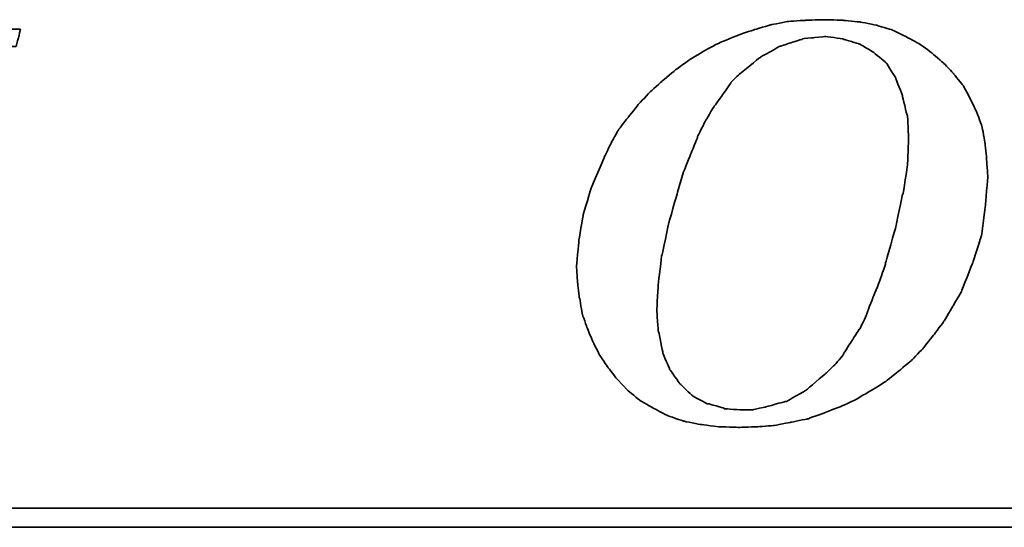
# Model space of a CAD drawing. Header units: millimetres. Extents: x -136 to 162, y 11 to 137.
# Tile 34 of 50: x -52.88 to -50.41, y 61.1 to 62.38. Entities that reach past the tile are written whole.
import ezdxf

# ---------------------------------------------------------------- set-up
doc = ezdxf.new("R2010")
doc.units = ezdxf.units.MM
doc.header["$LTSCALE"] = 0.1
doc.layers.add('DIM', color=4, linetype='CONTINUOUS')
doc.layers.add('layer 1', color=7, linetype='CONTINUOUS')

# ---------------------------------------------------------------- blocks, each defined once
blk = doc.blocks.new('TBI MOTION logo(完整正式版)')
at = {"layer": 'layer 1', "color": 22, "lineweight": 35}
for points, knots in [([(-11.34375, -6.98375), (-11.34375, -6.98375), (-10.91375, -7.43875), (-10.91375, -7.43875), (-10.91375, -7.43875), (-10.91375, -7.43875), (-10.38625, -7.87125), (-10.38625, -7.87125), (-10.38625, -7.87125), (-10.38625, -7.87125), (-9.81125, -8.20375), (-9.81125, -8.20375), (-9.81125, -8.20375), (-9.81125, -8.20375), (-9.21125, -8.51875), (-9.21125, -8.51875), (-9.21125, -8.51875), (-9.21125, -8.51875), (-8.51625, -8.75875), (-8.51625, -8.75875), (-8.51625, -8.75875), (-8.51625, -8.75875), (-7.77125, -8.90375), (-7.77125, -8.90375), (-7.77125, -8.90375), (-7.77125, -8.90375), (-6.97875, -8.99875), (-6.97875, -8.99875), (-6.97875, -8.99875), (-6.97875, -8.99875), (-6.14125, -9.02375), (-6.14125, -9.02375), (-6.14125, -9.02375), (-6.14125, -9.02375), (-5.37125, -8.99875), (-5.37125, -8.99875), (-5.37125, -8.99875), (-5.37125, -8.99875), (-4.65375, -8.94875), (-4.65375, -8.94875), (-4.65375, -8.94875), (-4.65375, -8.94875), (-3.93375, -8.80625), (-3.93375, -8.80625), (-3.93375, -8.80625), (-3.93375, -8.80625), (-3.21375, -8.66375), (-3.21375, -8.66375), (-3.21375, -8.66375), (-3.21375, -8.66375), (-2.49375, -8.39875), (-2.49375, -8.39875), (-2.49375, -8.39875), (-2.49375, -8.39875), (-1.79875, -8.13375), (-1.79875, -8.13375), (-1.79875, -8.13375), (-1.79875, -8.13375), (-1.17375, -7.84375), (-1.17375, -7.84375), (-1.17375, -7.84375), (-1.17375, -7.84375), (-0.52375, -7.46375), (-0.52375, -7.46375), (-0.52375, -7.46375), (-0.52375, -7.46375), (0.10124, -7.07875), (0.10124, -7.07875), (0.10124, -7.07875), (0.10124, -7.07875), (0.67625, -6.62375), (0.67625, -6.62375), (0.67625, -6.62375), (0.67625, -6.62375), (1.24874, -6.14375), (1.24874, -6.14375), (1.24874, -6.14375), (1.24874, -6.14375), (1.72874, -5.64125), (1.72874, -5.64125), (1.72874, -5.64125), (1.72874, -5.64125), (2.18624, -5.06375), (2.18624, -5.06375), (2.18624, -5.06375), (2.18624, -5.06375), (2.61625, -4.48874), (2.61625, -4.48874), (2.61625, -4.48874), (2.61625, -4.48874), (3.00125, -3.83874), (3.00125, -3.83874), (3.00125, -3.83874), (3.00125, -3.83874), (3.36124, -3.21374), (3.36124, -3.21374), (3.36124, -3.21374), (3.36124, -3.21374), (3.84374, -1.99125), (3.84374, -1.99125), (3.84374, -1.99125), (3.84374, -1.99125), (4.22625, -0.81875), (4.22625, -0.81875), (4.22625, -0.81875), (4.22625, -0.81875), (4.39125, 0.45624), (4.39125, 0.45624), (4.39125, 0.45624), (4.39125, 0.45624), (4.48874, 1.70124), (4.48874, 1.70124), (4.48874, 1.70124), (4.48874, 1.70124), (4.43874, 2.44625), (4.43874, 2.44625), (4.43874, 2.44625), (4.43874, 2.44625), (4.36874, 3.14125), (4.36874, 3.14125), (4.36874, 3.14125), (4.36874, 3.14125), (4.25125, 3.81125), (4.25125, 3.81125), (4.25125, 3.81125), (4.25125, 3.81125), (4.03124, 4.41125), (4.03124, 4.41125), (4.03124, 4.41125), (4.03124, 4.41125), (3.74374, 5.01125), (3.74374, 5.01125), (3.74374, 5.01125), (3.74374, 5.01125), (3.43124, 5.58875), (3.43124, 5.58875), (3.43124, 5.58875), (3.43124, 5.58875), (3.02625, 6.09125), (3.02625, 6.09125), (3.02625, 6.09125), (3.02625, 6.09125), (2.59374, 6.54875), (2.59374, 6.54875), (2.59374, 6.54875), (2.59374, 6.54875), (2.09124, 6.98125), (2.09124, 6.98125), (2.09124, 6.98125), (2.09124, 6.98125), (1.56124, 7.36625), (1.56124, 7.36625), (1.56124, 7.36625), (1.56124, 7.36625), (0.98624, 7.67625), (0.98624, 7.67625), (0.98624, 7.67625), (0.98624, 7.67625), (0.38624, 7.96375), (0.38624, 7.96375), (0.38624, 7.96375), (0.38624, 7.96375), (-0.25875, 8.15625), (-0.25875, 8.15625), (-0.25875, 8.15625), (-0.25875, 8.15625), (-0.98125, 8.30125), (-0.98125, 8.30125), (-0.98125, 8.30125), (-0.98125, 8.30125), (-1.70124, 8.37125), (-1.70124, 8.37125), (-1.70124, 8.37125), (-1.70124, 8.37125), (-2.49375, 8.39624), (-2.49375, 8.39624), (-2.49375, 8.39624), (-2.49375, 8.39624), (-3.28625, 8.37125), (-3.28625, 8.37125), (-3.28625, 8.37125), (-3.28625, 8.37125), (-4.05125, 8.32125), (-4.05125, 8.32125), (-4.05125, 8.32125), (-4.05125, 8.32125), (-4.77375, 8.18125), (-4.77375, 8.18125), (-4.77375, 8.18125), (-4.77375, 8.18125), (-5.51625, 7.96375), (-5.51625, 7.96375), (-5.51625, 7.96375), (-5.51625, 7.96375), (-6.21125, 7.72625), (-6.21125, 7.72625), (-6.21125, 7.72625), (-6.21125, 7.72625), (-6.92875, 7.43625), (-6.92875, 7.43625), (-6.92875, 7.43625), (-6.92875, 7.43625), (-7.57875, 7.10125), (-7.57875, 7.10125), (-7.57875, 7.10125), (-7.57875, 7.10125), (-8.24875, 6.69125), (-8.24875, 6.69125), (-8.24875, 6.69125), (-8.24875, 6.69125), (-8.84875, 6.26125), (-8.84875, 6.26125), (-8.84875, 6.26125), (-8.84875, 6.26125), (-9.42625, 5.78125), (-9.42625, 5.78125), (-9.42625, 5.78125), (-9.42625, 5.78125), (-9.95375, 5.30125), (-9.95375, 5.30125), (-9.95375, 5.30125), (-9.95375, 5.30125), (-10.43375, 4.79624), (-10.43375, 4.79624), (-10.43375, 4.79624), (-10.43375, 4.79624), (-10.88875, 4.22125), (-10.88875, 4.22125), (-10.88875, 4.22125), (-10.88875, 4.22125), (-11.29875, 3.69375), (-11.29875, 3.69375), (-11.29875, 3.69375), (-11.29875, 3.69375), (-11.63375, 3.09125), (-11.63375, 3.09125), (-11.63375, 3.09125), (-11.63375, 3.09125), (-11.91875, 2.49625), (-11.91875, 2.49625), (-11.91875, 2.49625), (-11.91875, 2.49625), (-12.44875, 1.24625), (-12.44875, 1.24625), (-12.44875, 1.24625), (-12.44875, 1.24625), (-12.80875, 0.06874), (-12.80875, 0.06874), (-12.80875, 0.06874), (-12.80875, 0.06874), (-12.99875, -1.07875), (-12.99875, -1.07875), (-12.99875, -1.07875), (-12.99875, -1.07875), (-13.09375, -2.18375), (-13.09375, -2.18375), (-13.09375, -2.18375), (-13.09375, -2.18375), (-13.04875, -2.85375), (-13.04875, -2.85375), (-13.04875, -2.85375), (-13.04875, -2.85375), (-12.97375, -3.50375), (-12.97375, -3.50375), (-12.97375, -3.50375), (-12.97375, -3.50375), (-12.95375, -3.50375), (-12.95375, -3.50375), (-12.95375, -3.50375), (-12.95375, -3.50375), (-12.85375, -4.17375), (-12.85375, -4.17375), (-12.85375, -4.17375), (-12.85375, -4.17375), (-12.63875, -4.77624), (-12.63875, -4.77624), (-12.63875, -4.77624), (-12.63875, -4.77624), (-12.39875, -5.35125), (-12.39875, -5.35125), (-12.39875, -5.35125), (-12.39875, -5.35125), (-12.11375, -5.92875), (-12.11375, -5.92875), (-12.11375, -5.92875), (-12.11375, -5.92875), (-11.75375, -6.45375), (-11.75375, -6.45375), (-11.75375, -6.45375), (-11.75375, -6.45375), (-11.34375, -6.98375), (-11.34375, -6.98375)], [0, 0, 0, 0, 0.01369863, 0.01369863, 0.01369863, 0.01369864, 0.02739726, 0.02739726, 0.02739726, 0.02739727, 0.04109589, 0.04109589, 0.04109589, 0.0410959, 0.05479452, 0.05479452, 0.05479452, 0.05479453, 0.06849315, 0.06849315, 0.06849315, 0.06849316, 0.08219178, 0.08219178, 0.08219178, 0.08219179, 0.09589041, 0.09589041, 0.09589041, 0.09589042, 0.10958904, 0.10958904, 0.10958904, 0.10958905, 0.12328767, 0.12328767, 0.12328767, 0.12328768, 0.1369863, 0.1369863, 0.1369863, 0.13698631, 0.15068493, 0.15068493, 0.15068493, 0.15068494, 0.16438356, 0.16438356, 0.16438356, 0.16438357, 0.17808219, 0.17808219, 0.17808219, 0.1780822, 0.19178082, 0.19178082, 0.19178082, 0.19178083, 0.20547945, 0.20547945, 0.20547945, 0.20547946, 0.21917808, 0.21917808, 0.21917808, 0.21917809, 0.23287671, 0.23287671, 0.23287671, 0.23287672, 0.24657534, 0.24657534, 0.24657534, 0.24657535, 0.26027397, 0.26027397, 0.26027397, 0.26027398, 0.2739726, 0.2739726, 0.2739726, 0.27397261, 0.28767123, 0.28767123, 0.28767123, 0.28767124, 0.30136986, 0.30136986, 0.30136986, 0.30136987, 0.31506849, 0.31506849, 0.31506849, 0.3150685, 0.32876712, 0.32876712, 0.32876712, 0.32876713, 0.34246575, 0.34246575, 0.34246575, 0.34246576, 0.35616438, 0.35616438, 0.35616438, 0.35616439, 0.36986301, 0.36986301, 0.36986301, 0.36986302, 0.38356164, 0.38356164, 0.38356164, 0.38356165, 0.39726027, 0.39726027, 0.39726027, 0.39726028, 0.4109589, 0.4109589, 0.4109589, 0.41095891, 0.42465753, 0.42465753, 0.42465753, 0.42465754, 0.43835616, 0.43835616, 0.43835616, 0.43835617, 0.45205479, 0.45205479, 0.45205479, 0.4520548, 0.46575342, 0.46575342, 0.46575342, 0.46575343, 0.47945205, 0.47945205, 0.47945205, 0.47945206, 0.49315068, 0.49315068, 0.49315068, 0.49315069, 0.50684932, 0.50684932, 0.50684932, 0.50684933, 0.52054795, 0.52054795, 0.52054795, 0.52054796, 0.53424658, 0.53424658, 0.53424658, 0.53424659, 0.54794521, 0.54794521, 0.54794521, 0.54794522, 0.56164384, 0.56164384, 0.56164384, 0.56164385, 0.57534247, 0.57534247, 0.57534247, 0.57534248, 0.5890411, 0.5890411, 0.5890411, 0.58904111, 0.60273973, 0.60273973, 0.60273973, 0.60273974, 0.61643836, 0.61643836, 0.61643836, 0.61643837, 0.63013699, 0.63013699, 0.63013699, 0.630137, 0.64383562, 0.64383562, 0.64383562, 0.64383563, 0.65753425, 0.65753425, 0.65753425, 0.65753426, 0.67123288, 0.67123288, 0.67123288, 0.67123289, 0.68493151, 0.68493151, 0.68493151, 0.68493152, 0.69863014, 0.69863014, 0.69863014, 0.69863015, 0.71232877, 0.71232877, 0.71232877, 0.71232878, 0.7260274, 0.7260274, 0.7260274, 0.72602741, 0.73972603, 0.73972603, 0.73972603, 0.73972604, 0.75342466, 0.75342466, 0.75342466, 0.75342467, 0.76712329, 0.76712329, 0.76712329, 0.7671233, 0.78082192, 0.78082192, 0.78082192, 0.78082193, 0.79452055, 0.79452055, 0.79452055, 0.79452056, 0.80821918, 0.80821918, 0.80821918, 0.80821919, 0.82191781, 0.82191781, 0.82191781, 0.82191782, 0.83561644, 0.83561644, 0.83561644, 0.83561645, 0.84931507, 0.84931507, 0.84931507, 0.84931508, 0.8630137, 0.8630137, 0.8630137, 0.86301371, 0.87671233, 0.87671233, 0.87671233, 0.87671234, 0.89041096, 0.89041096, 0.89041096, 0.89041097, 0.90410959, 0.90410959, 0.90410959, 0.9041096, 0.91780822, 0.91780822, 0.91780822, 0.91780823, 0.93150685, 0.93150685, 0.93150685, 0.93150686, 0.94520548, 0.94520548, 0.94520548, 0.94520549, 0.95890411, 0.95890411, 0.95890411, 0.95890412, 0.97260274, 0.97260274, 0.97260274, 0.97260275, 0.98630137, 0.98630137, 0.98630137, 0.98630138, 1, 1, 1, 1]), ([(-40.59125, -7.94375), (-40.59125, -7.94375), (-40.97375, -7.94375), (-40.97375, -7.94375), (-40.97375, -7.94375), (-40.97375, -7.94375), (-41.38125, -7.94375), (-41.38125, -7.94375), (-41.38125, -7.94375), (-41.38125, -7.94375), (-41.54875, -7.94375), (-41.54875, -7.94375), (-41.54875, -7.94375), (-41.54875, -7.94375), (-41.59875, -7.94375), (-41.59875, -7.94375), (-41.59875, -7.94375), (-41.59875, -7.94375), (-41.88375, -7.94375), (-41.88375, -7.94375), (-41.88375, -7.94375), (-41.88375, -7.94375), (-41.90875, -7.91875), (-41.90875, -7.91875), (-41.90875, -7.91875), (-41.90875, -7.91875), (-42.19875, -7.87125), (-42.19875, -7.87125), (-42.19875, -7.87125), (-42.19875, -7.87125), (-42.43875, -7.82375), (-42.43875, -7.82375), (-42.43875, -7.82375), (-42.43875, -7.82375), (-42.45875, -7.82375), (-42.45875, -7.82375), (-42.45875, -7.82375), (-42.45875, -7.82375), (-42.48625, -7.82375), (-42.48625, -7.82375), (-42.48625, -7.82375), (-42.48625, -7.82375), (-42.67625, -7.72375), (-42.67625, -7.72375), (-42.67625, -7.72375), (-42.67625, -7.72375), (-42.70125, -7.70375), (-42.70125, -7.70375), (-42.70125, -7.70375), (-42.70125, -7.70375), (-42.72375, -7.67875), (-42.72375, -7.67875), (-42.72375, -7.67875), (-42.72375, -7.67875), (-42.86875, -7.48875), (-42.86875, -7.48875), (-42.86875, -7.48875), (-42.86875, -7.48875), (-42.89375, -7.43875), (-42.89375, -7.43875), (-42.89375, -7.43875), (-42.89375, -7.43875), (-42.91875, -7.38875), (-42.91875, -7.38875), (-42.91875, -7.38875), (-42.91875, -7.38875), (-42.93875, -7.12875), (-42.93875, -7.12875), (-42.93875, -7.12875), (-42.93875, -7.12875), (-42.96375, -7.10375), (-42.96375, -7.10375), (-42.96375, -7.10375), (-42.96375, -7.10375), (-42.96375, -7.05375), (-42.96375, -7.05375), (-42.96375, -7.05375), (-42.96375, -7.05375), (-42.96375, -7.00875), (-42.96375, -7.00875), (-42.96375, -7.00875), (-42.96375, -7.00875), (-42.91875, -6.69625), (-42.91875, -6.69625), (-42.91875, -6.69625), (-42.91875, -6.69625), (-42.91875, -6.62375), (-42.91875, -6.62375), (-42.91875, -6.62375), (-42.91875, -6.62375), (-42.91875, -6.59625), (-42.91875, -6.59625), (-42.91875, -6.59625), (-42.91875, -6.59625), (-42.91875, -6.57375), (-42.91875, -6.57375), (-42.91875, -6.57375), (-42.91875, -6.57375), (-42.91875, -6.52875), (-42.91875, -6.52875), (-42.91875, -6.52875), (-42.91875, -6.52875), (-42.89375, -6.50375), (-42.89375, -6.50375), (-42.89375, -6.50375), (-42.89375, -6.50375), (-42.84375, -6.38375), (-42.84375, -6.38375), (-42.84375, -6.38375), (-42.84375, -6.38375), (-42.84375, -6.35875), (-42.84375, -6.35875), (-42.84375, -6.35875), (-42.84375, -6.35875), (-42.74625, -6.14375), (-42.74625, -6.14375), (-42.74625, -6.14375), (-42.74625, -6.14375), (-42.70125, -5.85375), (-42.70125, -5.85375), (-42.70125, -5.85375), (-42.70125, -5.85375), (-42.60375, -5.47125), (-42.60375, -5.47125), (-42.60375, -5.47125), (-42.60375, -5.47125), (-42.60375, -5.44875), (-42.60375, -5.44875), (-42.60375, -5.44875), (-42.60375, -5.44875), (-42.38875, -4.67875), (-42.38875, -4.67875), (-42.38875, -4.67875), (-42.38875, -4.67875), (-42.36375, -4.65375), (-42.36375, -4.65375), (-42.36375, -4.65375), (-42.36375, -4.65375), (-42.12375, -3.69625), (-42.12375, -3.69625), (-42.12375, -3.69625), (-42.12375, -3.69625), (-42.12375, -3.67374), (-42.12375, -3.67374), (-42.12375, -3.67374), (-42.12375, -3.67374), (-41.78875, -2.59374), (-41.78875, -2.59374), (-41.78875, -2.59374), (-41.78875, -2.59374), (-41.18875, -0.19375), (-41.18875, -0.19375), (-41.18875, -0.19375), (-41.18875, -0.19375), (-40.54375, 2.20624), (-40.54375, 2.20624), (-40.54375, 2.20624), (-40.54375, 2.20624), (-40.25375, 3.30875), (-40.25375, 3.30875), (-40.25375, 3.30875), (-40.25375, 3.30875), (-39.98875, 4.27125), (-39.98875, 4.27125), (-39.98875, 4.27125), (-39.98875, 4.27125), (-39.77375, 5.13125), (-39.77375, 5.13125), (-39.77375, 5.13125), (-39.77375, 5.13125), (-39.67875, 5.47125), (-39.67875, 5.47125), (-39.67875, 5.47125), (-39.67875, 5.47125), (-39.60375, 5.75625), (-39.60375, 5.75625), (-39.60375, 5.75625), (-39.60375, 5.75625), (-39.60375, 5.78125), (-39.60375, 5.78125), (-39.60375, 5.78125), (-39.60375, 5.78125), (-39.50875, 5.97125), (-39.50875, 5.97125), (-39.50875, 5.97125), (-39.50875, 5.97125), (-39.50875, 6.13875), (-39.50875, 6.13875), (-39.50875, 6.13875), (-39.50875, 6.13875), (-39.48625, 6.16625), (-39.48625, 6.16625), (-39.48625, 6.16625), (-39.48625, 6.16625), (-39.46125, 6.28625), (-39.46125, 6.28625), (-39.46125, 6.28625), (-39.46125, 6.28625), (-39.46125, 6.42625), (-39.46125, 6.42625), (-39.46125, 6.42625), (-39.46125, 6.42625), (-39.41375, 6.42625), (-39.41375, 6.42625), (-39.41375, 6.42625), (-39.41375, 6.42625), (-39.29375, 6.69125), (-39.29375, 6.69125), (-39.29375, 6.69125), (-39.29375, 6.69125), (-39.26875, 6.74125), (-39.26875, 6.74125), (-39.26875, 6.74125), (-39.26875, 6.74125), (-39.24375, 6.76625), (-39.24375, 6.76625), (-39.24375, 6.76625), (-39.24375, 6.76625), (-38.98375, 7.00624), (-38.98375, 7.00624), (-38.98375, 7.00624), (-38.98375, 7.00624), (-38.95625, 7.02624), (-38.95625, 7.02624), (-38.95625, 7.02624), (-38.95625, 7.02624), (-38.78875, 7.12624), (-38.78875, 7.12624), (-38.78875, 7.12624), (-38.78875, 7.12624), (-38.76375, 7.12624), (-38.76375, 7.12624), (-38.76375, 7.12624), (-38.76375, 7.12624), (-38.74375, 7.12624), (-38.74375, 7.12624), (-38.74375, 7.12624), (-38.74375, 7.12624), (-38.52875, 7.17125), (-38.52875, 7.17125), (-38.52875, 7.17125), (-38.52875, 7.17125), (-38.52875, 7.19624), (-38.52875, 7.19624), (-38.52875, 7.19624), (-38.52875, 7.19624), (-38.50375, 7.19624), (-38.50375, 7.19624), (-38.50375, 7.19624), (-38.50375, 7.19624), (-38.26125, 7.21875), (-38.26125, 7.21875), (-38.26125, 7.21875), (-38.26125, 7.21875), (-38.23875, 7.24624), (-38.23875, 7.24624), (-38.23875, 7.24624), (-38.23875, 7.24624), (-38.21625, 7.24624), (-38.21625, 7.24624), (-38.21625, 7.24624), (-38.21625, 7.24624), (-38.18875, 7.24624), (-38.18875, 7.24624), (-38.18875, 7.24624), (-38.18875, 7.24624), (-37.90375, 7.24624), (-37.90375, 7.24624), (-37.90375, 7.24624), (-37.90375, 7.24624), (-37.85375, 7.24624), (-37.85375, 7.24624), (-37.85375, 7.24624), (-37.85375, 7.24624), (-37.75875, 7.24624), (-37.75875, 7.24624), (-37.75875, 7.24624), (-37.75875, 7.24624), (-37.42375, 7.24624), (-37.42375, 7.24624), (-37.42375, 7.24624), (-37.42375, 7.24624), (-37.08875, 7.24624), (-37.08875, 7.24624), (-37.08875, 7.24624), (-37.08875, 7.24624), (-37.06375, 7.24624), (-37.06375, 7.24624), (-37.06375, 7.24624), (-37.06375, 7.24624), (-37.06375, 7.26624), (-37.06375, 7.26624), (-37.06375, 7.26624), (-37.06375, 7.26624), (-37.03875, 7.29125), (-37.03875, 7.29125), (-37.03875, 7.29125), (-37.03875, 7.29125), (-37.03875, 7.31625), (-37.03875, 7.31625), (-37.03875, 7.31625), (-37.03875, 7.31625), (-36.94125, 7.67625), (-36.94125, 7.67625), (-36.94125, 7.67625), (-36.94125, 7.67625), (-36.86875, 7.98625), (-36.86875, 7.98625), (-36.86875, 7.98625), (-36.86875, 7.98625), (-36.98875, 7.98625), (-36.98875, 7.98625), (-36.98875, 7.98625), (-36.98875, 7.98625), (-37.42375, 7.98625), (-37.42375, 7.98625), (-37.42375, 7.98625), (-37.42375, 7.98625), (-37.94875, 7.98625), (-37.94875, 7.98625), (-37.94875, 7.98625), (-37.94875, 7.98625), (-38.57375, 7.98625), (-38.57375, 7.98625), (-38.57375, 7.98625), (-38.57375, 7.98625), (-39.29375, 7.98625), (-39.29375, 7.98625), (-39.29375, 7.98625), (-39.29375, 7.98625), (-40.82875, 7.98625), (-40.82875, 7.98625), (-40.82875, 7.98625), (-40.82875, 7.98625), (-42.36375, 7.98625), (-42.36375, 7.98625), (-42.36375, 7.98625), (-42.36375, 7.98625), (-43.08375, 7.98625), (-43.08375, 7.98625), (-43.08375, 7.98625), (-43.08375, 7.98625), (-43.70875, 7.98625), (-43.70875, 7.98625), (-43.70875, 7.98625), (-43.70875, 7.98625), (-44.23375, 7.98625), (-44.23375, 7.98625), (-44.23375, 7.98625), (-44.23375, 7.98625), (-44.66875, 7.98625), (-44.66875, 7.98625), (-44.66875, 7.98625), (-44.66875, 7.98625), (-44.88375, 7.98625), (-44.88375, 7.98625), (-44.88375, 7.98625), (-44.88375, 7.98625), (-44.90875, 7.94125), (-44.90875, 7.94125), (-44.90875, 7.94125), (-44.90875, 7.94125), (-44.90875, 7.91625), (-44.90875, 7.91625), (-44.90875, 7.91625), (-44.90875, 7.91625), (-45.00375, 7.55625), (-45.00375, 7.55625), (-45.00375, 7.55625), (-45.00375, 7.55625), (-45.05375, 7.24624), (-45.05375, 7.24624), (-45.05375, 7.24624), (-45.05375, 7.24624), (-44.61875, 7.24624), (-44.61875, 7.24624), (-44.61875, 7.24624), (-44.61875, 7.24624), (-44.11375, 7.24624), (-44.11375, 7.24624), (-44.11375, 7.24624), (-44.11375, 7.24624), (-43.99375, 7.24624), (-43.99375, 7.24624), (-43.99375, 7.24624), (-43.99375, 7.24624), (-43.94625, 7.24624), (-43.94625, 7.24624), (-43.94625, 7.24624), (-43.94625, 7.24624), (-43.92374, 7.24624), (-43.92374, 7.24624), (-43.92374, 7.24624), (-43.92374, 7.24624), (-43.65875, 7.24624), (-43.65875, 7.24624), (-43.65875, 7.24624), (-43.65875, 7.24624), (-43.63875, 7.21875), (-43.63875, 7.21875), (-43.63875, 7.21875), (-43.63875, 7.21875), (-43.46875, 7.19624), (-43.46875, 7.19624), (-43.46875, 7.19624), (-43.46875, 7.19624), (-43.39875, 7.19624), (-43.39875, 7.19624), (-43.39875, 7.19624), (-43.39875, 7.19624), (-43.37125, 7.17125), (-43.37125, 7.17125), (-43.37125, 7.17125), (-43.37125, 7.17125), (-43.34875, 7.17125), (-43.34875, 7.17125), (-43.34875, 7.17125), (-43.34875, 7.17125), (-43.20375, 7.12624), (-43.20375, 7.12624), (-43.20375, 7.12624), (-43.20375, 7.12624), (-43.05875, 7.07624), (-43.05875, 7.07624), (-43.05875, 7.07624), (-43.05875, 7.07624), (-43.01375, 7.07624), (-43.01375, 7.07624), (-43.01375, 7.07624), (-43.01375, 7.07624), (-42.98875, 7.02624), (-42.98875, 7.02624), (-42.98875, 7.02624), (-42.98875, 7.02624), (-42.79875, 6.86125), (-42.79875, 6.86125), (-42.79875, 6.86125), (-42.79875, 6.86125), (-42.77375, 6.81125), (-42.77375, 6.81125), (-42.77375, 6.81125), (-42.77375, 6.81125), (-42.74625, 6.76625), (-42.74625, 6.76625), (-42.74625, 6.76625), (-42.74625, 6.76625), (-42.72375, 6.47625), (-42.72375, 6.47625), (-42.72375, 6.47625), (-42.72375, 6.47625), (-42.70125, 6.45124), (-42.70125, 6.45124), (-42.70125, 6.45124), (-42.70125, 6.45124), (-42.70125, 6.42625), (-42.70125, 6.42625), (-42.70125, 6.42625), (-42.70125, 6.42625), (-42.72375, 6.40625), (-42.72375, 6.40625), (-42.72375, 6.40625), (-42.72375, 6.40625), (-42.74625, 5.97125), (-42.74625, 5.97125), (-42.74625, 5.97125), (-42.74625, 5.97125), (-42.74625, 5.94625), (-42.74625, 5.94625), (-42.74625, 5.94625), (-42.74625, 5.94625), (-42.74625, 5.92625), (-42.74625, 5.92625), (-42.74625, 5.92625), (-42.74625, 5.92625), (-42.77375, 5.87625), (-42.77375, 5.87625), (-42.77375, 5.87625), (-42.77375, 5.87625), (-42.81875, 5.80625), (-42.81875, 5.80625), (-42.81875, 5.80625), (-42.81875, 5.80625), (-42.86875, 5.63625), (-42.86875, 5.63625), (-42.86875, 5.63625), (-42.86875, 5.63625), (-42.91875, 5.39625), (-42.91875, 5.39625), (-42.91875, 5.39625), (-42.91875, 5.39625), (-42.91875, 5.37124), (-42.91875, 5.37124), (-42.91875, 5.37124), (-42.91875, 5.37124), (-43.01375, 5.10874), (-43.01375, 5.10874), (-43.01375, 5.10874), (-43.01375, 5.10874), (-43.10875, 4.77124), (-43.10875, 4.77124), (-43.10875, 4.77124), (-43.10875, 4.77124), (-43.29875, 3.95625), (-43.29875, 3.95625), (-43.29875, 3.95625), (-43.29875, 3.95625), (-43.58875, 2.95125), (-43.58875, 2.95125), (-43.58875, 2.95125), (-43.58875, 2.95125), (-43.87375, 1.87125), (-43.87375, 1.87125), (-43.87375, 1.87125), (-43.87375, 1.87125), (-44.52625, -0.50374), (-44.52625, -0.50374), (-44.52625, -0.50374), (-44.52625, -0.50374), (-45.14875, -2.85375), (-45.14875, -2.85375), (-45.14875, -2.85375), (-45.14875, -2.85375), (-45.43375, -3.95875), (-45.43375, -3.95875), (-45.43375, -3.95875), (-45.43375, -3.95875), (-45.69875, -4.96875), (-45.69875, -4.96875), (-45.69875, -4.96875), (-45.69875, -4.96875), (-45.91375, -5.78375), (-45.91375, -5.78375), (-45.91375, -5.78375), (-45.91375, -5.78375), (-46.01375, -6.11875), (-46.01375, -6.11875), (-46.01375, -6.11875), (-46.01375, -6.11875), (-46.01375, -6.14375), (-46.01375, -6.14375), (-46.01375, -6.14375), (-46.01375, -6.14375), (-46.10875, -6.40875), (-46.10875, -6.40875), (-46.10875, -6.40875), (-46.10875, -6.40875), (-46.15375, -6.64875), (-46.15375, -6.64875), (-46.15375, -6.64875), (-46.15375, -6.64875), (-46.20375, -6.83875), (-46.20375, -6.83875), (-46.20375, -6.83875), (-46.20375, -6.83875), (-46.22875, -6.93375), (-46.22875, -6.93375), (-46.22875, -6.93375), (-46.22875, -6.93375), (-46.22875, -7.07875), (-46.22875, -7.07875), (-46.22875, -7.07875), (-46.22875, -7.07875), (-46.27375, -7.07875), (-46.27375, -7.07875), (-46.27375, -7.07875), (-46.27375, -7.07875), (-46.39375, -7.34375), (-46.39375, -7.34375), (-46.39375, -7.34375), (-46.39375, -7.34375), (-46.39375, -7.36875), (-46.39375, -7.36875), (-46.39375, -7.36875), (-46.39375, -7.36875), (-46.42125, -7.38875), (-46.42125, -7.38875), (-46.42125, -7.38875), (-46.42125, -7.38875), (-46.68375, -7.67875), (-46.68375, -7.67875), (-46.68375, -7.67875), (-46.68375, -7.67875), (-46.70875, -7.70375), (-46.70875, -7.70375), (-46.70875, -7.70375), (-46.70875, -7.70375), (-46.75375, -7.72375), (-46.75375, -7.72375), (-46.75375, -7.72375), (-46.75375, -7.72375), (-47.08875, -7.87125), (-47.08875, -7.87125), (-47.08875, -7.87125), (-47.08875, -7.87125), (-47.11625, -7.87125), (-47.11625, -7.87125), (-47.11625, -7.87125), (-47.11625, -7.87125), (-47.13875, -7.89375), (-47.13875, -7.89375), (-47.13875, -7.89375), (-47.13875, -7.89375), (-47.56875, -7.91875), (-47.56875, -7.91875), (-47.56875, -7.91875), (-47.56875, -7.91875), (-47.59625, -7.94375), (-47.59625, -7.94375), (-47.59625, -7.94375), (-47.59625, -7.94375), (-47.64375, -7.94375), (-47.64375, -7.94375), (-47.64375, -7.94375), (-47.64375, -7.94375), (-47.73625, -7.94375), (-47.73625, -7.94375), (-47.73625, -7.94375), (-47.73625, -7.94375), (-48.07375, -7.94375), (-48.07375, -7.94375), (-48.07375, -7.94375), (-48.07375, -7.94375), (-48.36125, -7.94375), (-48.36125, -7.94375), (-48.36125, -7.94375), (-48.36125, -7.94375), (-48.36125, -7.96625), (-48.36125, -7.96625), (-48.36125, -7.96625), (-48.36125, -7.96625), (-48.36125, -7.99125), (-48.36125, -7.99125), (-48.36125, -7.99125), (-48.36125, -7.99125), (-48.38875, -8.01375), (-48.38875, -8.01375), (-48.38875, -8.01375), (-48.38875, -8.01375), (-48.50875, -8.34875), (-48.50875, -8.34875), (-48.50875, -8.34875), (-48.50875, -8.34875), (-48.55375, -8.68625), (-48.55375, -8.68625), (-48.55375, -8.68625), (-48.55375, -8.68625), (-48.45875, -8.68625), (-48.45875, -8.68625), (-48.45875, -8.68625), (-48.45875, -8.68625), (-48.07375, -8.68625), (-48.07375, -8.68625), (-48.07375, -8.68625), (-48.07375, -8.68625), (-47.52375, -8.68625), (-47.52375, -8.68625), (-47.52375, -8.68625), (-47.52375, -8.68625), (-46.92375, -8.68625), (-46.92375, -8.68625), (-46.92375, -8.68625), (-46.92375, -8.68625), (-46.25375, -8.68625), (-46.25375, -8.68625), (-46.25375, -8.68625), (-46.25375, -8.68625), (-46.20375, -8.68625), (-46.20375, -8.68625), (-46.20375, -8.68625), (-46.20375, -8.68625), (-44.71375, -8.68625), (-44.71375, -8.68625), (-44.71375, -8.68625), (-44.71375, -8.68625), (-43.22875, -8.68625), (-43.22875, -8.68625), (-43.22875, -8.68625), (-43.22875, -8.68625), (-42.55875, -8.68625), (-42.55875, -8.68625), (-42.55875, -8.68625), (-42.55875, -8.68625), (-42.50875, -8.68625), (-42.50875, -8.68625), (-42.50875, -8.68625), (-42.50875, -8.68625), (-41.93375, -8.68625), (-41.93375, -8.68625), (-41.93375, -8.68625), (-41.93375, -8.68625), (-41.38125, -8.68625), (-41.38125, -8.68625), (-41.38125, -8.68625), (-41.38125, -8.68625), (-40.97375, -8.68625), (-40.97375, -8.68625), (-40.97375, -8.68625), (-40.97375, -8.68625), (-40.78125, -8.68625), (-40.78125, -8.68625), (-40.78125, -8.68625), (-40.78125, -8.68625), (-40.78125, -8.63875), (-40.78125, -8.63875), (-40.78125, -8.63875), (-40.78125, -8.63875), (-40.75875, -8.63875), (-40.75875, -8.63875), (-40.75875, -8.63875), (-40.75875, -8.63875), (-40.66375, -8.27875), (-40.66375, -8.27875), (-40.66375, -8.27875), (-40.66375, -8.27875), (-40.59125, -7.94375), (-40.59125, -7.94375)], [0, 0, 0, 0, 0.00558659, 0.00558659, 0.00558659, 0.0055866, 0.01117318, 0.01117318, 0.01117318, 0.01117319, 0.01675978, 0.01675978, 0.01675978, 0.01675979, 0.02234637, 0.02234637, 0.02234637, 0.02234638, 0.02793296, 0.02793296, 0.02793296, 0.02793297, 0.03351955, 0.03351955, 0.03351955, 0.03351956, 0.03910615, 0.03910615, 0.03910615, 0.03910616, 0.04469274, 0.04469274, 0.04469274, 0.04469275, 0.05027933, 0.05027933, 0.05027933, 0.05027934, 0.05586592, 0.05586592, 0.05586592, 0.05586593, 0.06145251, 0.06145251, 0.06145251, 0.06145252, 0.06703911, 0.06703911, 0.06703911, 0.06703912, 0.0726257, 0.0726257, 0.0726257, 0.07262571, 0.07821229, 0.07821229, 0.07821229, 0.0782123, 0.08379888, 0.08379888, 0.08379888, 0.08379889, 0.08938547, 0.08938547, 0.08938547, 0.08938548, 0.09497207, 0.09497207, 0.09497207, 0.09497208, 0.10055866, 0.10055866, 0.10055866, 0.10055867, 0.10614525, 0.10614525, 0.10614525, 0.10614526, 0.11173184, 0.11173184, 0.11173184, 0.11173185, 0.11731844, 0.11731844, 0.11731844, 0.11731845, 0.12290503, 0.12290503, 0.12290503, 0.12290504, 0.12849162, 0.12849162, 0.12849162, 0.12849163, 0.13407821, 0.13407821, 0.13407821, 0.13407822, 0.1396648, 0.1396648, 0.1396648, 0.13966481, 0.1452514, 0.1452514, 0.1452514, 0.14525141, 0.15083799, 0.15083799, 0.15083799, 0.150838, 0.15642458, 0.15642458, 0.15642458, 0.15642459, 0.16201117, 0.16201117, 0.16201117, 0.16201118, 0.16759777, 0.16759777, 0.16759777, 0.16759778, 0.17318436, 0.17318436, 0.17318436, 0.17318437, 0.17877095, 0.17877095, 0.17877095, 0.17877096, 0.18435754, 0.18435754, 0.18435754, 0.18435755, 0.18994413, 0.18994413, 0.18994413, 0.18994414, 0.19553073, 0.19553073, 0.19553073, 0.19553074, 0.20111732, 0.20111732, 0.20111732, 0.20111733, 0.20670391, 0.20670391, 0.20670391, 0.20670392, 0.2122905, 0.2122905, 0.2122905, 0.21229051, 0.21787709, 0.21787709, 0.21787709, 0.2178771, 0.22346369, 0.22346369, 0.22346369, 0.2234637, 0.22905028, 0.22905028, 0.22905028, 0.22905029, 0.23463687, 0.23463687, 0.23463687, 0.23463688, 0.24022346, 0.24022346, 0.24022346, 0.24022347, 0.24581006, 0.24581006, 0.24581006, 0.24581007, 0.25139665, 0.25139665, 0.25139665, 0.25139666, 0.25698324, 0.25698324, 0.25698324, 0.25698325, 0.26256983, 0.26256983, 0.26256983, 0.26256984, 0.26815642, 0.26815642, 0.26815642, 0.26815643, 0.27374302, 0.27374302, 0.27374302, 0.27374303, 0.27932961, 0.27932961, 0.27932961, 0.27932962, 0.2849162, 0.2849162, 0.2849162, 0.28491621, 0.29050279, 0.29050279, 0.29050279, 0.2905028, 0.29608939, 0.29608939, 0.29608939, 0.2960894, 0.30167598, 0.30167598, 0.30167598, 0.30167599, 0.30726257, 0.30726257, 0.30726257, 0.30726258, 0.31284916, 0.31284916, 0.31284916, 0.31284917, 0.31843575, 0.31843575, 0.31843575, 0.31843576, 0.32402235, 0.32402235, 0.32402235, 0.32402236, 0.32960894, 0.32960894, 0.32960894, 0.32960895, 0.33519553, 0.33519553, 0.33519553, 0.33519554, 0.34078212, 0.34078212, 0.34078212, 0.34078213, 0.34636872, 0.34636872, 0.34636872, 0.34636873, 0.35195531, 0.35195531, 0.35195531, 0.35195532, 0.3575419, 0.3575419, 0.3575419, 0.35754191, 0.36312849, 0.36312849, 0.36312849, 0.3631285, 0.36871508, 0.36871508, 0.36871508, 0.36871509, 0.37430168, 0.37430168, 0.37430168, 0.37430169, 0.37988827, 0.37988827, 0.37988827, 0.37988828, 0.38547486, 0.38547486, 0.38547486, 0.38547487, 0.39106145, 0.39106145, 0.39106145, 0.39106146, 0.39664804, 0.39664804, 0.39664804, 0.39664805, 0.40223464, 0.40223464, 0.40223464, 0.40223465, 0.40782123, 0.40782123, 0.40782123, 0.40782124, 0.41340782, 0.41340782, 0.41340782, 0.41340783, 0.41899441, 0.41899441, 0.41899441, 0.41899442, 0.42458101, 0.42458101, 0.42458101, 0.42458102, 0.4301676, 0.4301676, 0.4301676, 0.43016761, 0.43575419, 0.43575419, 0.43575419, 0.4357542, 0.44134078, 0.44134078, 0.44134078, 0.44134079, 0.44692737, 0.44692737, 0.44692737, 0.44692738, 0.45251397, 0.45251397, 0.45251397, 0.45251398, 0.45810056, 0.45810056, 0.45810056, 0.45810057, 0.46368715, 0.46368715, 0.46368715, 0.46368716, 0.46927374, 0.46927374, 0.46927374, 0.46927375, 0.47486034, 0.47486034, 0.47486034, 0.47486035, 0.48044693, 0.48044693, 0.48044693, 0.48044694, 0.48603352, 0.48603352, 0.48603352, 0.48603353, 0.49162011, 0.49162011, 0.49162011, 0.49162012, 0.4972067, 0.4972067, 0.4972067, 0.49720671, 0.5027933, 0.5027933, 0.5027933, 0.50279331, 0.50837989, 0.50837989, 0.50837989, 0.5083799, 0.51396648, 0.51396648, 0.51396648, 0.51396649, 0.51955307, 0.51955307, 0.51955307, 0.51955308, 0.52513966, 0.52513966, 0.52513966, 0.52513967, 0.53072626, 0.53072626, 0.53072626, 0.53072627, 0.53631285, 0.53631285, 0.53631285, 0.53631286, 0.54189944, 0.54189944, 0.54189944, 0.54189945, 0.54748603, 0.54748603, 0.54748603, 0.54748604, 0.55307263, 0.55307263, 0.55307263, 0.55307264, 0.55865922, 0.55865922, 0.55865922, 0.55865923, 0.56424581, 0.56424581, 0.56424581, 0.56424582, 0.5698324, 0.5698324, 0.5698324, 0.56983241, 0.57541899, 0.57541899, 0.57541899, 0.575419, 0.58100559, 0.58100559, 0.58100559, 0.5810056, 0.58659218, 0.58659218, 0.58659218, 0.58659219, 0.59217877, 0.59217877, 0.59217877, 0.59217878, 0.59776536, 0.59776536, 0.59776536, 0.59776537, 0.60335196, 0.60335196, 0.60335196, 0.60335197, 0.60893855, 0.60893855, 0.60893855, 0.60893856, 0.61452514, 0.61452514, 0.61452514, 0.61452515, 0.62011173, 0.62011173, 0.62011173, 0.62011174, 0.62569832, 0.62569832, 0.62569832, 0.62569833, 0.63128492, 0.63128492, 0.63128492, 0.63128493, 0.63687151, 0.63687151, 0.63687151, 0.63687152, 0.6424581, 0.6424581, 0.6424581, 0.64245811, 0.64804469, 0.64804469, 0.64804469, 0.6480447, 0.65363128, 0.65363128, 0.65363128, 0.65363129, 0.65921788, 0.65921788, 0.65921788, 0.65921789, 0.66480447, 0.66480447, 0.66480447, 0.66480448, 0.67039106, 0.67039106, 0.67039106, 0.67039107, 0.67597765, 0.67597765, 0.67597765, 0.67597766, 0.68156425, 0.68156425, 0.68156425, 0.68156426, 0.68715084, 0.68715084, 0.68715084, 0.68715085, 0.69273743, 0.69273743, 0.69273743, 0.69273744, 0.69832402, 0.69832402, 0.69832402, 0.69832403, 0.70391061, 0.70391061, 0.70391061, 0.70391062, 0.70949721, 0.70949721, 0.70949721, 0.70949722, 0.7150838, 0.7150838, 0.7150838, 0.71508381, 0.72067039, 0.72067039, 0.72067039, 0.7206704, 0.72625698, 0.72625698, 0.72625698, 0.72625699, 0.73184358, 0.73184358, 0.73184358, 0.73184359, 0.73743017, 0.73743017, 0.73743017, 0.73743018, 0.74301676, 0.74301676, 0.74301676, 0.74301677, 0.74860335, 0.74860335, 0.74860335, 0.74860336, 0.75418994, 0.75418994, 0.75418994, 0.75418995, 0.75977654, 0.75977654, 0.75977654, 0.75977655, 0.76536313, 0.76536313, 0.76536313, 0.76536314, 0.77094972, 0.77094972, 0.77094972, 0.77094973, 0.77653631, 0.77653631, 0.77653631, 0.77653632, 0.78212291, 0.78212291, 0.78212291, 0.78212292, 0.7877095, 0.7877095, 0.7877095, 0.78770951, 0.79329609, 0.79329609, 0.79329609, 0.7932961, 0.79888268, 0.79888268, 0.79888268, 0.79888269, 0.80446927, 0.80446927, 0.80446927, 0.80446928, 0.81005587, 0.81005587, 0.81005587, 0.81005588, 0.81564246, 0.81564246, 0.81564246, 0.81564247, 0.82122905, 0.82122905, 0.82122905, 0.82122906, 0.82681564, 0.82681564, 0.82681564, 0.82681565, 0.83240223, 0.83240223, 0.83240223, 0.83240224, 0.83798883, 0.83798883, 0.83798883, 0.83798884, 0.84357542, 0.84357542, 0.84357542, 0.84357543, 0.84916201, 0.84916201, 0.84916201, 0.84916202, 0.8547486, 0.8547486, 0.8547486, 0.85474861, 0.8603352, 0.8603352, 0.8603352, 0.86033521, 0.86592179, 0.86592179, 0.86592179, 0.8659218, 0.87150838, 0.87150838, 0.87150838, 0.87150839, 0.87709497, 0.87709497, 0.87709497, 0.87709498, 0.88268156, 0.88268156, 0.88268156, 0.88268157, 0.88826816, 0.88826816, 0.88826816, 0.88826817, 0.89385475, 0.89385475, 0.89385475, 0.89385476, 0.89944134, 0.89944134, 0.89944134, 0.89944135, 0.90502793, 0.90502793, 0.90502793, 0.90502794, 0.91061453, 0.91061453, 0.91061453, 0.91061454, 0.91620112, 0.91620112, 0.91620112, 0.91620113, 0.92178771, 0.92178771, 0.92178771, 0.92178772, 0.9273743, 0.9273743, 0.9273743, 0.92737431, 0.93296089, 0.93296089, 0.93296089, 0.9329609, 0.93854749, 0.93854749, 0.93854749, 0.9385475, 0.94413408, 0.94413408, 0.94413408, 0.94413409, 0.94972067, 0.94972067, 0.94972067, 0.94972068, 0.95530726, 0.95530726, 0.95530726, 0.95530727, 0.96089385, 0.96089385, 0.96089385, 0.96089386, 0.96648045, 0.96648045, 0.96648045, 0.96648046, 0.97206704, 0.97206704, 0.97206704, 0.97206705, 0.97765363, 0.97765363, 0.97765363, 0.97765364, 0.98324022, 0.98324022, 0.98324022, 0.98324023, 0.98882682, 0.98882682, 0.98882682, 0.98882683, 0.99441341, 0.99441341, 0.99441341, 0.99441342, 1, 1, 1, 1]), ([(-8.77875, 1.03124), (-8.77875, 1.03124), (-8.51625, 1.89625), (-8.51625, 1.89625), (-8.51625, 1.89625), (-8.51625, 1.89625), (-8.20375, 2.66375), (-8.20375, 2.66375), (-8.20375, 2.66375), (-8.20375, 2.66375), (-7.91625, 3.38125), (-7.91625, 3.38125), (-7.91625, 3.38125), (-7.91625, 3.38125), (-7.91625, 3.40624), (-7.91625, 3.40624), (-7.91625, 3.40624), (-7.91625, 3.40624), (-7.57875, 4.07624), (-7.57875, 4.07624), (-7.57875, 4.07624), (-7.57875, 4.07624), (-7.24375, 4.65125), (-7.24375, 4.65125), (-7.24375, 4.65125), (-7.24375, 4.65125), (-7.21875, 4.65125), (-7.21875, 4.65125), (-7.21875, 4.65125), (-7.21875, 4.65125), (-7.21875, 4.67624), (-7.21875, 4.67624), (-7.21875, 4.67624), (-7.21875, 4.67624), (-6.83625, 5.20375), (-6.83625, 5.20375), (-6.83625, 5.20375), (-6.83625, 5.20375), (-6.49875, 5.68625), (-6.49875, 5.68625), (-6.49875, 5.68625), (-6.49875, 5.68625), (-6.49875, 5.70625), (-6.49875, 5.70625), (-6.49875, 5.70625), (-6.49875, 5.70625), (-6.11625, 6.09125), (-6.11625, 6.09125), (-6.11625, 6.09125), (-6.11625, 6.09125), (-6.09125, 6.09125), (-6.09125, 6.09125), (-6.09125, 6.09125), (-6.09125, 6.09125), (-5.27375, 6.76625), (-5.27375, 6.76625), (-5.27375, 6.76625), (-5.27375, 6.76625), (-5.24875, 6.76625), (-5.24875, 6.76625), (-5.24875, 6.76625), (-5.24875, 6.76625), (-5.24875, 6.78625), (-5.24875, 6.78625), (-5.24875, 6.78625), (-5.24875, 6.78625), (-4.38875, 7.26624), (-4.38875, 7.26624), (-4.38875, 7.26624), (-4.38875, 7.26624), (-4.36125, 7.26624), (-4.36125, 7.26624), (-4.36125, 7.26624), (-4.36125, 7.26624), (-3.93375, 7.41125), (-3.93375, 7.41125), (-3.93375, 7.41125), (-3.93375, 7.41125), (-3.47375, 7.55625), (-3.47375, 7.55625), (-3.47375, 7.55625), (-3.47375, 7.55625), (-3.45375, 7.55625), (-3.45375, 7.55625), (-3.45375, 7.55625), (-3.45375, 7.55625), (-3.42875, 7.58124), (-3.42875, 7.58124), (-3.42875, 7.58124), (-3.42875, 7.58124), (-2.97375, 7.62625), (-2.97375, 7.62625), (-2.97375, 7.62625), (-2.97375, 7.62625), (-2.49375, 7.67625), (-2.49375, 7.67625), (-2.49375, 7.67625), (-2.49375, 7.67625), (-2.46875, 7.67625), (-2.46875, 7.67625), (-2.46875, 7.67625), (-2.46875, 7.67625), (-1.70124, 7.58124), (-1.70124, 7.58124), (-1.70124, 7.58124), (-1.70124, 7.58124), (-1.67875, 7.55625), (-1.67875, 7.55625), (-1.67875, 7.55625), (-1.67875, 7.55625), (-1.65375, 7.55625), (-1.65375, 7.55625), (-1.65375, 7.55625), (-1.65375, 7.55625), (-1.03125, 7.36625), (-1.03125, 7.36625), (-1.03125, 7.36625), (-1.03125, 7.36625), (-1.00625, 7.36625), (-1.00625, 7.36625), (-1.00625, 7.36625), (-1.00625, 7.36625), (-0.43124, 7.02624), (-0.43124, 7.02624), (-0.43124, 7.02624), (-0.43124, 7.02624), (-0.40625, 7.00624), (-0.40625, 7.00624), (-0.40625, 7.00624), (-0.40625, 7.00624), (0.12124, 6.57124), (0.12124, 6.57124), (0.12124, 6.57124), (0.12124, 6.57124), (0.14624, 6.54875), (0.14624, 6.54875), (0.14624, 6.54875), (0.14624, 6.54875), (0.17124, 6.52375), (0.17124, 6.52375), (0.17124, 6.52375), (0.17124, 6.52375), (0.55625, 5.89875), (0.55625, 5.89875), (0.55625, 5.89875), (0.55625, 5.89875), (0.55625, 5.87625), (0.55625, 5.87625), (0.55625, 5.87625), (0.55625, 5.87625), (0.84124, 5.15625), (0.84124, 5.15625), (0.84124, 5.15625), (0.84124, 5.15625), (0.84124, 5.13125), (0.84124, 5.13125), (0.84124, 5.13125), (0.84124, 5.13125), (1.03624, 4.31875), (1.03624, 4.31875), (1.03624, 4.31875), (1.03624, 4.31875), (1.05624, 4.31875), (1.05624, 4.31875), (1.05624, 4.31875), (1.05624, 4.31875), (1.05624, 4.29125), (1.05624, 4.29125), (1.05624, 4.29125), (1.05624, 4.29125), (1.10625, 3.33125), (1.10625, 3.33125), (1.10625, 3.33125), (1.10625, 3.33125), (1.10625, 3.30875), (1.10625, 3.30875), (1.10625, 3.30875), (1.10625, 3.30875), (1.05624, 2.20624), (1.05624, 2.20624), (1.05624, 2.20624), (1.05624, 2.20624), (1.05624, 2.18124), (1.05624, 2.18124), (1.05624, 2.18124), (1.05624, 2.18124), (0.86624, 0.93624), (0.86624, 0.93624), (0.86624, 0.93624), (0.86624, 0.93624), (0.84124, 0.93624), (0.84124, 0.93624), (0.84124, 0.93624), (0.84124, 0.93624), (0.55625, -0.45874), (0.55625, -0.45874), (0.55625, -0.45874), (0.55625, -0.45874), (0.12124, -1.99125), (0.12124, -1.99125), (0.12124, -1.99125), (0.12124, -1.99125), (0.12124, -2.01874), (0.12124, -2.01874), (0.12124, -2.01874), (0.12124, -2.01874), (-0.13874, -2.78375), (-0.13874, -2.78375), (-0.13874, -2.78375), (-0.13874, -2.78375), (-0.43124, -3.50375), (-0.43124, -3.50375), (-0.43124, -3.50375), (-0.43124, -3.50375), (-0.69375, -4.19875), (-0.69375, -4.19875), (-0.69375, -4.19875), (-0.69375, -4.19875), (-0.69375, -4.22375), (-0.69375, -4.22375), (-0.69375, -4.22375), (-0.69375, -4.22375), (-0.98125, -4.82374), (-0.98125, -4.82374), (-0.98125, -4.82374), (-0.98125, -4.82374), (-1.00625, -4.82374), (-1.00625, -4.82374), (-1.00625, -4.82374), (-1.00625, -4.82374), (-1.33875, -5.35125), (-1.33875, -5.35125), (-1.33875, -5.35125), (-1.33875, -5.35125), (-1.67875, -5.87875), (-1.67875, -5.87875), (-1.67875, -5.87875), (-1.67875, -5.87875), (-1.67875, -5.90375), (-1.67875, -5.90375), (-1.67875, -5.90375), (-1.67875, -5.90375), (-2.05875, -6.35875), (-2.05875, -6.35875), (-2.05875, -6.35875), (-2.05875, -6.35875), (-2.08375, -6.38375), (-2.08375, -6.38375), (-2.08375, -6.38375), (-2.08375, -6.38375), (-2.46875, -6.74375), (-2.46875, -6.74375), (-2.46875, -6.74375), (-2.46875, -6.74375), (-3.25875, -7.41625), (-3.25875, -7.41625), (-3.25875, -7.41625), (-3.25875, -7.41625), (-3.28625, -7.43875), (-3.28625, -7.43875), (-3.28625, -7.43875), (-3.28625, -7.43875), (-4.12375, -7.91875), (-4.12375, -7.91875), (-4.12375, -7.91875), (-4.12375, -7.91875), (-4.14875, -7.91875), (-4.14875, -7.91875), (-4.14875, -7.91875), (-4.14875, -7.91875), (-4.17125, -7.91875), (-4.17125, -7.91875), (-4.17125, -7.91875), (-4.17125, -7.91875), (-5.03375, -8.15875), (-5.03375, -8.15875), (-5.03375, -8.15875), (-5.03375, -8.15875), (-5.51625, -8.25625), (-5.51625, -8.25625), (-5.51625, -8.25625), (-5.51625, -8.25625), (-5.54125, -8.27875), (-5.54125, -8.27875), (-5.54125, -8.27875), (-5.54125, -8.27875), (-5.56375, -8.27875), (-5.56375, -8.27875), (-5.56375, -8.27875), (-5.56375, -8.27875), (-5.99625, -8.27875), (-5.99625, -8.27875), (-5.99625, -8.27875), (-5.99625, -8.27875), (-6.76375, -8.23125), (-6.76375, -8.23125), (-6.76375, -8.23125), (-6.76375, -8.23125), (-6.78875, -8.23125), (-6.78875, -8.23125), (-6.78875, -8.23125), (-6.78875, -8.23125), (-6.78875, -8.20375), (-6.78875, -8.20375), (-6.78875, -8.20375), (-6.78875, -8.20375), (-7.45875, -8.01375), (-7.45875, -8.01375), (-7.45875, -8.01375), (-7.45875, -8.01375), (-7.48375, -8.01375), (-7.48375, -8.01375), (-7.48375, -8.01375), (-7.48375, -8.01375), (-7.50875, -8.01375), (-7.50875, -8.01375), (-7.50875, -8.01375), (-7.50875, -8.01375), (-8.13125, -7.67875), (-8.13125, -7.67875), (-8.13125, -7.67875), (-8.13125, -7.67875), (-8.15625, -7.65375), (-8.15625, -7.65375), (-8.15625, -7.65375), (-8.15625, -7.65375), (-8.65875, -7.17375), (-8.65875, -7.17375), (-8.65875, -7.17375), (-8.65875, -7.17375), (-8.68375, -7.14875), (-8.68375, -7.14875), (-8.68375, -7.14875), (-8.68375, -7.14875), (-9.08875, -6.57375), (-9.08875, -6.57375), (-9.08875, -6.57375), (-9.08875, -6.57375), (-9.11375, -6.54875), (-9.11375, -6.54875), (-9.11375, -6.54875), (-9.11375, -6.54875), (-9.11375, -6.52875), (-9.11375, -6.52875), (-9.11375, -6.52875), (-9.11375, -6.52875), (-9.40375, -5.85375), (-9.40375, -5.85375), (-9.40375, -5.85375), (-9.40375, -5.85375), (-9.40375, -5.82875), (-9.40375, -5.82875), (-9.40375, -5.82875), (-9.40375, -5.82875), (-9.56875, -4.96875), (-9.56875, -4.96875), (-9.56875, -4.96875), (-9.56875, -4.96875), (-9.59375, -4.94375), (-9.59375, -4.94375), (-9.59375, -4.94375), (-9.59375, -4.94375), (-9.66375, -4.03375), (-9.66375, -4.03375), (-9.66375, -4.03375), (-9.66375, -4.03375), (-9.66375, -4.00875), (-9.66375, -4.00875), (-9.66375, -4.00875), (-9.66375, -4.00875), (-9.59375, -2.85375), (-9.59375, -2.85375), (-9.59375, -2.85375), (-9.59375, -2.85375), (-9.45125, -1.65875), (-9.45125, -1.65875), (-9.45125, -1.65875), (-9.45125, -1.65875), (-9.42625, -1.63375), (-9.42625, -1.63375), (-9.42625, -1.63375), (-9.42625, -1.63375), (-9.16125, -0.33875), (-9.16125, -0.33875), (-9.16125, -0.33875), (-9.16125, -0.33875), (-8.77875, 1.00624), (-8.77875, 1.00624), (-8.77875, 1.00624), (-8.77875, 1.00624), (-8.77875, 1.03124), (-8.77875, 1.03124)], [0, 0, 0, 0, 0.01020408, 0.01020408, 0.01020408, 0.01020409, 0.02040816, 0.02040816, 0.02040816, 0.02040817, 0.03061224, 0.03061224, 0.03061224, 0.03061225, 0.04081633, 0.04081633, 0.04081633, 0.04081634, 0.05102041, 0.05102041, 0.05102041, 0.05102042, 0.06122449, 0.06122449, 0.06122449, 0.0612245, 0.07142857, 0.07142857, 0.07142857, 0.07142858, 0.08163265, 0.08163265, 0.08163265, 0.08163266, 0.09183673, 0.09183673, 0.09183673, 0.09183674, 0.10204082, 0.10204082, 0.10204082, 0.10204083, 0.1122449, 0.1122449, 0.1122449, 0.11224491, 0.12244898, 0.12244898, 0.12244898, 0.12244899, 0.13265306, 0.13265306, 0.13265306, 0.13265307, 0.14285714, 0.14285714, 0.14285714, 0.14285715, 0.15306122, 0.15306122, 0.15306122, 0.15306123, 0.16326531, 0.16326531, 0.16326531, 0.16326532, 0.17346939, 0.17346939, 0.17346939, 0.1734694, 0.18367347, 0.18367347, 0.18367347, 0.18367348, 0.19387755, 0.19387755, 0.19387755, 0.19387756, 0.20408163, 0.20408163, 0.20408163, 0.20408164, 0.21428571, 0.21428571, 0.21428571, 0.21428572, 0.2244898, 0.2244898, 0.2244898, 0.22448981, 0.23469388, 0.23469388, 0.23469388, 0.23469389, 0.24489796, 0.24489796, 0.24489796, 0.24489797, 0.25510204, 0.25510204, 0.25510204, 0.25510205, 0.26530612, 0.26530612, 0.26530612, 0.26530613, 0.2755102, 0.2755102, 0.2755102, 0.27551021, 0.28571429, 0.28571429, 0.28571429, 0.2857143, 0.29591837, 0.29591837, 0.29591837, 0.29591838, 0.30612245, 0.30612245, 0.30612245, 0.30612246, 0.31632653, 0.31632653, 0.31632653, 0.31632654, 0.32653061, 0.32653061, 0.32653061, 0.32653062, 0.33673469, 0.33673469, 0.33673469, 0.3367347, 0.34693878, 0.34693878, 0.34693878, 0.34693879, 0.35714286, 0.35714286, 0.35714286, 0.35714287, 0.36734694, 0.36734694, 0.36734694, 0.36734695, 0.37755102, 0.37755102, 0.37755102, 0.37755103, 0.3877551, 0.3877551, 0.3877551, 0.38775511, 0.39795918, 0.39795918, 0.39795918, 0.39795919, 0.40816327, 0.40816327, 0.40816327, 0.40816328, 0.41836735, 0.41836735, 0.41836735, 0.41836736, 0.42857143, 0.42857143, 0.42857143, 0.42857144, 0.43877551, 0.43877551, 0.43877551, 0.43877552, 0.44897959, 0.44897959, 0.44897959, 0.4489796, 0.45918367, 0.45918367, 0.45918367, 0.45918368, 0.46938776, 0.46938776, 0.46938776, 0.46938777, 0.47959184, 0.47959184, 0.47959184, 0.47959185, 0.48979592, 0.48979592, 0.48979592, 0.48979593, 0.5, 0.5, 0.5, 0.50000001, 0.51020408, 0.51020408, 0.51020408, 0.51020409, 0.52040816, 0.52040816, 0.52040816, 0.52040817, 0.53061224, 0.53061224, 0.53061224, 0.53061225, 0.54081633, 0.54081633, 0.54081633, 0.54081634, 0.55102041, 0.55102041, 0.55102041, 0.55102042, 0.56122449, 0.56122449, 0.56122449, 0.5612245, 0.57142857, 0.57142857, 0.57142857, 0.57142858, 0.58163265, 0.58163265, 0.58163265, 0.58163266, 0.59183673, 0.59183673, 0.59183673, 0.59183674, 0.60204082, 0.60204082, 0.60204082, 0.60204083, 0.6122449, 0.6122449, 0.6122449, 0.61224491, 0.62244898, 0.62244898, 0.62244898, 0.62244899, 0.63265306, 0.63265306, 0.63265306, 0.63265307, 0.64285714, 0.64285714, 0.64285714, 0.64285715, 0.65306122, 0.65306122, 0.65306122, 0.65306123, 0.66326531, 0.66326531, 0.66326531, 0.66326532, 0.67346939, 0.67346939, 0.67346939, 0.6734694, 0.68367347, 0.68367347, 0.68367347, 0.68367348, 0.69387755, 0.69387755, 0.69387755, 0.69387756, 0.70408163, 0.70408163, 0.70408163, 0.70408164, 0.71428571, 0.71428571, 0.71428571, 0.71428572, 0.7244898, 0.7244898, 0.7244898, 0.72448981, 0.73469388, 0.73469388, 0.73469388, 0.73469389, 0.74489796, 0.74489796, 0.74489796, 0.74489797, 0.75510204, 0.75510204, 0.75510204, 0.75510205, 0.76530612, 0.76530612, 0.76530612, 0.76530613, 0.7755102, 0.7755102, 0.7755102, 0.77551021, 0.78571429, 0.78571429, 0.78571429, 0.7857143, 0.79591837, 0.79591837, 0.79591837, 0.79591838, 0.80612245, 0.80612245, 0.80612245, 0.80612246, 0.81632653, 0.81632653, 0.81632653, 0.81632654, 0.82653061, 0.82653061, 0.82653061, 0.82653062, 0.83673469, 0.83673469, 0.83673469, 0.8367347, 0.84693878, 0.84693878, 0.84693878, 0.84693879, 0.85714286, 0.85714286, 0.85714286, 0.85714287, 0.86734694, 0.86734694, 0.86734694, 0.86734695, 0.87755102, 0.87755102, 0.87755102, 0.87755103, 0.8877551, 0.8877551, 0.8877551, 0.88775511, 0.89795918, 0.89795918, 0.89795918, 0.89795919, 0.90816327, 0.90816327, 0.90816327, 0.90816328, 0.91836735, 0.91836735, 0.91836735, 0.91836736, 0.92857143, 0.92857143, 0.92857143, 0.92857144, 0.93877551, 0.93877551, 0.93877551, 0.93877552, 0.94897959, 0.94897959, 0.94897959, 0.9489796, 0.95918367, 0.95918367, 0.95918367, 0.95918368, 0.96938776, 0.96938776, 0.96938776, 0.96938777, 0.97959184, 0.97959184, 0.97959184, 0.97959185, 0.98979592, 0.98979592, 0.98979592, 0.98979593, 1, 1, 1, 1]), ([(75.90875, -9.47875), (75.90875, -9.47875), (75.90875, -12.28625), (75.90875, -12.28625), (75.90875, -12.28625), (75.90875, -12.28625), (75.90875, -12.47875), (75.90875, -12.47875), (75.90875, -12.47875), (75.90875, -12.47875), (75.71625, -12.47875), (75.71625, -12.47875), (75.71625, -12.47875), (75.71625, -12.47875), (-88.32875, -12.47875), (-88.32875, -12.47875), (-88.32875, -12.47875), (-88.32875, -12.47875), (-88.32875, -13.29375), (-88.32875, -13.29375), (-88.32875, -13.29375), (-88.32875, -13.29375), (82.89125, -13.29375), (82.89125, -13.29375), (82.89125, -13.29375), (82.89125, -13.29375), (75.90875, -9.47875), (75.90875, -9.47875)], [0, 0, 0, 0, 0.14285714, 0.14285714, 0.14285714, 0.14285715, 0.28571429, 0.28571429, 0.28571429, 0.2857143, 0.42857143, 0.42857143, 0.42857143, 0.42857144, 0.57142857, 0.57142857, 0.57142857, 0.57142858, 0.71428571, 0.71428571, 0.71428571, 0.71428572, 0.85714286, 0.85714286, 0.85714286, 0.85714287, 1, 1, 1, 1])]:
    blk.add_open_spline(points, degree=3, knots=knots, dxfattribs=at)

msp = doc.modelspace()

# ---------------------------------------------------------------- block references
at = {"layer": 'DIM', "color": 7, "xscale": 0.0588462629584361, "yscale": 0.0588462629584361, "zscale": 0.0588462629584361}
msp.add_blockref('TBI MOTION logo(完整正式版)', (-50.7118, 61.8848), dxfattribs=at)

doc.saveas('drawing.dxf')
